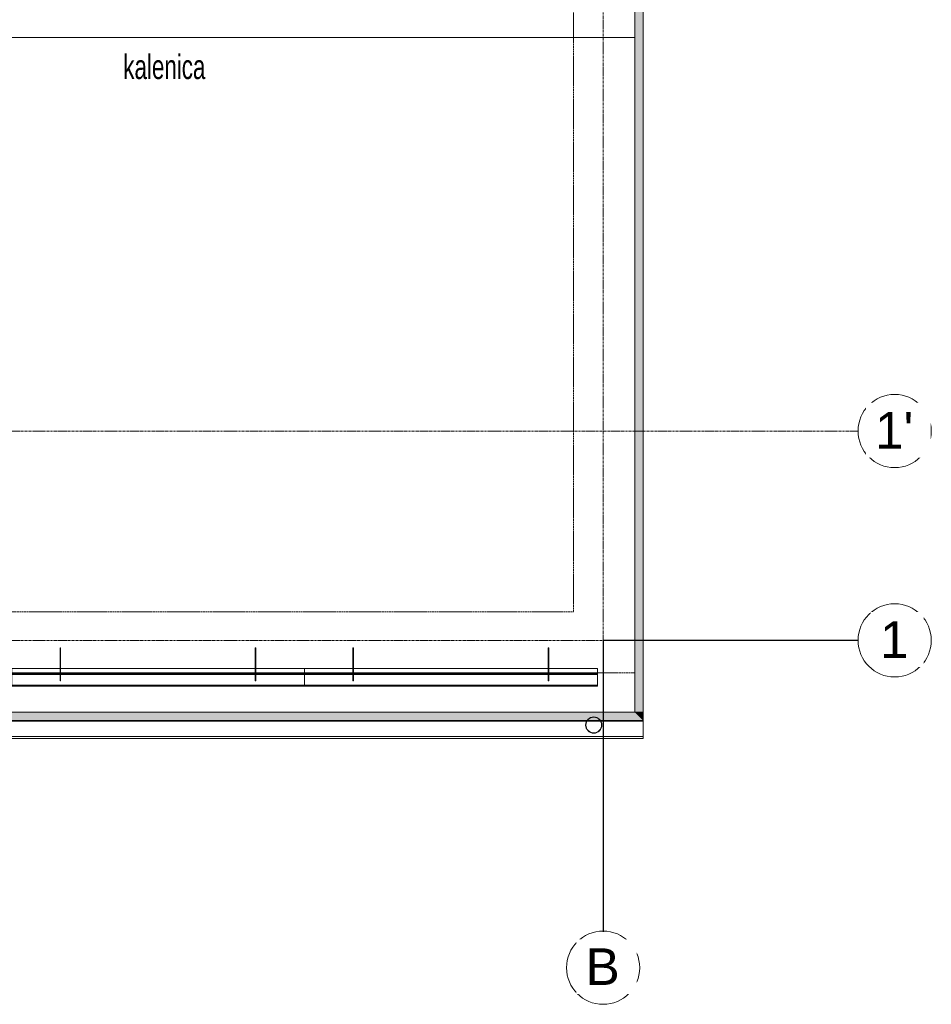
# Model space of a CAD drawing. Header units: millimetres. Extents: x -37728 to 44100, y 631619 to 691915.
# Tile 187 of 256: x -363 to 5240, y 668037 to 674089. Entities that reach past the tile are written whole.
import ezdxf

# ---------------------------------------------------------------- set-up
doc = ezdxf.new("R2010")
doc.units = ezdxf.units.MM
doc.linetypes.add('Linia siatki', pattern=[2.2225, 1.27, -0.3175, 0.3175, -0.3175])
doc.linetypes.add('Ukryty', pattern=[0.714375, 0.47625, -0.238125])
doc.layers.add('_help', color=31, linetype='Continuous', plot=False)
doc.layers.add('_XREF', color=7, linetype='Continuous')
for name, color, linetype, lineweight in [('A-DETL-HDLN', 252, 'Ukryty', 5), ('A-DETL-MBND', 252, 'Continuous', 5), ('A-ROOF', 252, 'Continuous', 5), ('A-ROOF-OTLN', 252, 'Continuous', 5), ('A-ROOF-PATT', 252, 'Continuous', 5), ('G-ANNO-TEXT', 252, 'Continuous', 5), ('S-GRID', 252, 'Continuous', 5), ('S-GRID-IDEN', 252, 'Continuous', 5)]:
    doc.layers.add(name, color=color, linetype=linetype, lineweight=lineweight)
doc.styles.add('Arial Narrow_3', font='ARIALN.TTF', dxfattribs={"width": 0.8, "height": 0.2})
doc.styles.add('Arial_2', font='arial.ttf', dxfattribs={"height": 22.5})

# ---------------------------------------------------------------- blocks, each defined once
blk = doc.blocks.new('Construction_Roof-Accessories_Lindab_KOTEGL - Construction_Roof-Accessories_Lindab_KOTEGL-V41-Dach PB')
at = {"layer": 'A-DETL-MBND', "color": 252}
for p, q in [((64151.56, 65508.46), (64151.56, 65523.02)), ((64151.56, 65523.02), (64151.56, 65514.05)), ((64151.86, 65523.02), (64151.56, 65523.02)), ((64151.86, 65514.05), (64151.86, 65523.02)), ((64151.86, 65523.02), (64151.86, 65508.46)), ((64151.56, 65511.84), (64151.56, 65514.05)), ((64151.56, 65514.05), (64151.56, 65512)), ((64151.56, 65511.54), (64151.56, 65513.26)), ((64151.56, 65512), (64151.56, 65511.55)), ((64151.56, 65512), (64151.86, 65512)), ((64151.56, 65511.55), (64151.56, 65511.84)), ((64151.56, 65509.35), (64151.56, 65511.55)), ((64151.56, 65511.55), (64151.56, 65511.49)), ((64151.56, 65511.48), (64151.56, 65511.54)), ((64151.56, 65511.32), (64151.56, 65511.48)), ((64151.56, 65511.05), (64151.56, 65511.45)), ((64151.56, 65511.45), (64151.56, 65511.09)), ((64151.56, 65511.12), (64151.56, 65511.28)), ((64151.56, 65511.07), (64151.56, 65510.44)), ((64151.56, 65509.04), (64151.56, 65510.76)), ((64151.56, 65510.38), (64151.56, 65509.05)), ((64151.86, 65514.05), (64151.86, 65511.84)), ((64151.86, 65512), (64151.86, 65514.05)), ((64151.86, 65513.26), (64151.86, 65511.54)), ((64151.86, 65511.55), (64151.86, 65512)), ((64151.86, 65511.84), (64151.86, 65511.55)), ((64151.86, 65511.55), (64151.86, 65509.35)), ((64151.86, 65511.49), (64151.86, 65511.55)), ((64151.86, 65511.54), (64151.86, 65511.48)), ((64151.86, 65511.48), (64151.86, 65511.32)), ((64151.86, 65511.45), (64151.86, 65511.09)), ((64151.86, 65511.09), (64151.86, 65511.45)), ((64151.86, 65511.28), (64151.86, 65511.12)), ((64151.86, 65511.09), (64151.86, 65511.05)), ((64151.86, 65510.44), (64151.86, 65511.07)), ((64151.86, 65511.05), (64151.86, 65511.05)), ((64151.86, 65510.76), (64151.86, 65509.04)), ((64151.86, 65509.05), (64151.86, 65510.38)), ((64151.56, 65509.05), (64151.56, 65509.35)), ((64151.56, 65508.25), (64151.56, 65509.05)), ((64151.56, 65509.05), (64151.56, 65508.98)), ((64151.56, 65508.98), (64151.56, 65509.04)), ((64151.56, 65508.82), (64151.56, 65508.98)), ((64151.56, 65508.59), (64151.56, 65508.95)), ((64151.56, 65508.95), (64151.56, 65508.59)), ((64151.56, 65508.62), (64151.56, 65508.78)), ((64151.56, 65508.55), (64151.56, 65508.59)), ((64151.56, 65508.57), (64151.56, 65506.09)), ((64151.56, 65508.55), (64151.56, 65508.55)), ((64151.56, 65508.46), (64151.56, 65507.65)), ((64151.56, 65507.99), (64151.56, 65508.32)), ((64151.56, 65506.05), (64151.56, 65508.25)), ((64151.56, 65507.65), (64151.56, 65507.98)), ((64151.56, 65503.07), (64151.56, 65507.65)), ((64151.56, 65506.84), (64151.56, 65507.6)), ((64151.56, 65506.09), (64151.56, 65504.18)), ((64151.56, 65504.15), (64151.56, 65502.89)), ((64151.86, 65509.35), (64151.86, 65509.05)), ((64151.86, 65509.05), (64151.86, 65508.25)), ((64151.86, 65508.98), (64151.86, 65509.05)), ((64151.86, 65509.04), (64151.86, 65508.98)), ((64151.86, 65508.98), (64151.86, 65508.82)), ((64151.86, 65508.95), (64151.86, 65508.59)), ((64151.86, 65508.59), (64151.86, 65508.95)), ((64151.86, 65508.78), (64151.86, 65508.62)), ((64151.86, 65508.59), (64151.86, 65508.55)), ((64151.86, 65506.09), (64151.86, 65508.57)), ((64151.86, 65508.55), (64151.86, 65508.55)), ((64151.86, 65507.65), (64151.86, 65508.46)), ((64151.86, 65508.32), (64151.86, 65507.99)), ((64151.86, 65508.25), (64151.86, 65506.05)), ((64151.86, 65507.98), (64151.86, 65507.65)), ((64151.86, 65507.65), (64151.86, 65503.07)), ((64151.86, 65507.6), (64151.86, 65506.84)), ((64151.86, 65504.18), (64151.86, 65506.09)), ((64151.86, 65502.89), (64151.86, 65504.15)), ((64151.56, 65503.07), (64151.56, 65502.82)), ((64151.56, 65502.89), (64151.56, 65502.84)), ((64151.56, 65502.84), (64151.56, 65502.82)), ((64151.56, 65502.82), (64151.86, 65502.82)), ((64151.86, 65502.82), (64151.86, 65503.07)), ((64151.86, 65502.84), (64151.86, 65502.89)), ((64151.86, 65502.82), (64151.86, 65502.84))]:
    blk.add_line(p, q, dxfattribs=at)
blk = doc.blocks.new('Construction_Roof-Accessories_Lindab_KOTEGL - Construction_Roof-Accessories_Lindab_KOTEGL-V42-Dach PB')
at = {"layer": 'A-DETL-MBND', "color": 252}
for p, q in [((64271.56, 65508.46), (64271.56, 65523.02)), ((64271.56, 65523.02), (64271.56, 65514.05)), ((64271.86, 65523.02), (64271.56, 65523.02)), ((64271.86, 65514.05), (64271.86, 65523.02)), ((64271.86, 65523.02), (64271.86, 65508.46)), ((64271.56, 65511.84), (64271.56, 65514.05)), ((64271.56, 65514.05), (64271.56, 65512)), ((64271.56, 65511.54), (64271.56, 65513.26)), ((64271.56, 65512), (64271.56, 65511.55)), ((64271.56, 65512), (64271.86, 65512)), ((64271.56, 65511.55), (64271.56, 65511.84)), ((64271.56, 65509.35), (64271.56, 65511.55)), ((64271.56, 65511.55), (64271.56, 65511.49)), ((64271.56, 65511.48), (64271.56, 65511.54)), ((64271.56, 65511.32), (64271.56, 65511.48)), ((64271.56, 65511.23), (64271.56, 65511.45)), ((64271.56, 65511.45), (64271.56, 65511.09)), ((64271.56, 65511.12), (64271.56, 65511.28)), ((64271.56, 65511.05), (64271.56, 65511.23)), ((64271.56, 65511.07), (64271.56, 65510.44)), ((64271.56, 65509.04), (64271.56, 65510.76)), ((64271.56, 65510.39), (64271.56, 65509.05)), ((64271.86, 65514.05), (64271.86, 65511.84)), ((64271.86, 65512), (64271.86, 65514.05)), ((64271.86, 65513.26), (64271.86, 65511.54)), ((64271.86, 65511.55), (64271.86, 65512)), ((64271.86, 65511.84), (64271.86, 65511.55)), ((64271.86, 65511.55), (64271.86, 65509.35)), ((64271.86, 65511.49), (64271.86, 65511.55)), ((64271.86, 65511.54), (64271.86, 65511.48)), ((64271.86, 65511.48), (64271.86, 65511.32)), ((64271.86, 65511.45), (64271.86, 65511.09)), ((64271.86, 65511.09), (64271.86, 65511.45)), ((64271.86, 65511.28), (64271.86, 65511.12)), ((64271.86, 65511.09), (64271.86, 65511.05)), ((64271.86, 65510.44), (64271.86, 65511.07)), ((64271.86, 65511.05), (64271.86, 65511.05)), ((64271.86, 65510.76), (64271.86, 65509.04)), ((64271.86, 65509.05), (64271.86, 65510.39)), ((64271.56, 65509.05), (64271.56, 65509.35)), ((64271.56, 65508.25), (64271.56, 65509.05)), ((64271.56, 65509.05), (64271.56, 65508.98)), ((64271.56, 65508.98), (64271.56, 65509.04)), ((64271.56, 65508.82), (64271.56, 65508.98)), ((64271.56, 65508.59), (64271.56, 65508.95)), ((64271.56, 65508.95), (64271.56, 65508.59)), ((64271.56, 65508.62), (64271.56, 65508.78)), ((64271.56, 65508.55), (64271.56, 65508.59)), ((64271.56, 65508.57), (64271.56, 65506.09)), ((64271.56, 65508.55), (64271.56, 65508.55)), ((64271.56, 65508.46), (64271.56, 65507.65)), ((64271.56, 65507.99), (64271.56, 65508.32)), ((64271.56, 65506.05), (64271.56, 65508.25)), ((64271.56, 65507.65), (64271.56, 65507.98)), ((64271.56, 65503.07), (64271.56, 65507.65)), ((64271.56, 65506.84), (64271.56, 65507.6)), ((64271.56, 65506.09), (64271.56, 65504.19)), ((64271.56, 65504.15), (64271.56, 65502.89)), ((64271.86, 65509.35), (64271.86, 65509.05)), ((64271.86, 65509.05), (64271.86, 65508.25)), ((64271.86, 65508.98), (64271.86, 65509.05)), ((64271.86, 65509.04), (64271.86, 65508.98)), ((64271.86, 65508.98), (64271.86, 65508.82)), ((64271.86, 65508.95), (64271.86, 65508.73)), ((64271.86, 65508.59), (64271.86, 65508.95)), ((64271.86, 65508.78), (64271.86, 65508.62)), ((64271.86, 65508.73), (64271.86, 65508.59)), ((64271.86, 65508.59), (64271.86, 65508.55)), ((64271.86, 65506.09), (64271.86, 65508.57)), ((64271.86, 65508.55), (64271.86, 65508.55)), ((64271.86, 65507.65), (64271.86, 65508.46)), ((64271.86, 65508.32), (64271.86, 65507.99)), ((64271.86, 65508.25), (64271.86, 65506.05)), ((64271.86, 65507.98), (64271.86, 65507.65)), ((64271.86, 65507.65), (64271.86, 65503.07)), ((64271.86, 65507.6), (64271.86, 65506.84)), ((64271.86, 65504.19), (64271.86, 65506.09)), ((64271.86, 65502.89), (64271.86, 65504.15)), ((64271.56, 65503.07), (64271.56, 65502.82)), ((64271.56, 65502.89), (64271.56, 65502.84)), ((64271.56, 65502.84), (64271.56, 65502.82)), ((64271.56, 65502.82), (64271.86, 65502.82)), ((64271.86, 65502.82), (64271.86, 65503.07)), ((64271.86, 65502.84), (64271.86, 65502.89)), ((64271.86, 65502.82), (64271.86, 65502.84))]:
    blk.add_line(p, q, dxfattribs=at)
blk = doc.blocks.new('Construction_Roof-Accessories_Lindab_SNO_KOTEGL - Construction_Roof-Accessories_Lindab_SNO-V43-Dach PB')
at = {"layer": 'A-DETL-MBND', "color": 252}
for p, q in [((64151.56, 65510.41), (64121.86, 65510.41)), ((64121.86, 65510.41), (64121.86, 65510.35)), ((64121.86, 65510.41), (64121.86, 65510.38)), ((64121.86, 65504.19), (64121.86, 65510.38)), ((64121.86, 65510.35), (64121.86, 65510.31)), ((64121.86, 65510.25), (64121.86, 65510.3)), ((64121.86, 65510.28), (64121.86, 65510.3)), ((64121.86, 65510.28), (64121.86, 65504.19)), ((64121.86, 65510.25), (64121.86, 65506.85)), ((64121.86, 65506.78), (64121.86, 65510.25)), ((64151.86, 65510.41), (64151.58, 65510.41)), ((64271.56, 65510.41), (64151.86, 65510.41)), ((64271.86, 65510.41), (64271.58, 65510.41)), ((64301.86, 65510.41), (64271.86, 65510.41)), ((64301.86, 65510.39), (64301.86, 65510.41)), ((64301.86, 65510.38), (64301.86, 65510.41)), ((64301.86, 65510.31), (64301.86, 65510.39)), ((64301.86, 65510.38), (64301.86, 65504.19)), ((64301.86, 65510.3), (64301.86, 65510.28)), ((64301.86, 65510.3), (64301.86, 65510.29)), ((64301.86, 65510.29), (64301.86, 65510.25)), ((64301.86, 65504.19), (64301.86, 65510.28)), ((64301.86, 65510.25), (64301.86, 65506.78)), ((64301.86, 65506.85), (64301.86, 65510.25)), ((64121.86, 65506.93), (64121.86, 65507.58)), ((64121.86, 65507.58), (64121.86, 65507.54)), ((64121.86, 65507.58), (64151.56, 65507.58)), ((64121.86, 65507.54), (64121.86, 65506.93)), ((64121.86, 65507.54), (64151.56, 65507.54)), ((64121.86, 65506.86), (64121.86, 65506.93)), ((64121.86, 65506.8), (64121.86, 65506.86)), ((64121.86, 65506.79), (64121.86, 65506.85)), ((64121.86, 65506.85), (64151.56, 65506.85)), ((64121.86, 65506.73), (64121.86, 65506.8)), ((64121.86, 65506.75), (64121.86, 65506.79)), ((64121.86, 65506.78), (64121.86, 65506.6)), ((64121.86, 65506.78), (64151.56, 65506.78)), ((64121.86, 65506.73), (64121.86, 65506.75)), ((64121.86, 65506.72), (64121.86, 65506.73)), ((64121.86, 65506.72), (64121.86, 65506.73)), ((64121.86, 65506.66), (64121.86, 65506.62)), ((64121.86, 65506.62), (64121.86, 65506.6)), ((64121.86, 65506.6), (64151.56, 65506.6)), ((64121.86, 65504.19), (64121.86, 65503.86)), ((64121.86, 65503.93), (64121.86, 65504.08)), ((64121.86, 65503.92), (64121.86, 65500.14)), ((64121.86, 65500.09), (64121.86, 65503.86)), ((64151.56, 65507.58), (64151.86, 65507.58)), ((64151.56, 65506.85), (64151.86, 65506.85)), ((64151.56, 65506.6), (64151.86, 65506.6)), ((64151.58, 65506.78), (64151.86, 65506.78)), ((64151.59, 65507.54), (64151.86, 65507.54)), ((64151.86, 65507.58), (64271.56, 65507.58)), ((64151.86, 65507.54), (64271.56, 65507.54)), ((64151.86, 65506.85), (64271.56, 65506.85)), ((64151.86, 65506.78), (64271.56, 65506.78)), ((64151.86, 65506.6), (64271.56, 65506.6)), ((64271.56, 65507.58), (64271.86, 65507.58)), ((64271.56, 65506.85), (64271.86, 65506.85)), ((64271.56, 65506.6), (64271.86, 65506.6)), ((64271.58, 65506.78), (64271.86, 65506.78)), ((64271.59, 65507.54), (64271.86, 65507.54)), ((64271.86, 65507.58), (64301.86, 65507.58)), ((64271.86, 65507.54), (64301.86, 65507.54)), ((64271.86, 65506.85), (64301.86, 65506.85)), ((64271.86, 65506.78), (64301.86, 65506.78)), ((64271.86, 65506.6), (64301.86, 65506.6)), ((64301.86, 65507.54), (64301.86, 65507.58)), ((64301.86, 65507.58), (64301.86, 65506.93)), ((64301.86, 65506.93), (64301.86, 65507.54)), ((64301.86, 65506.93), (64301.86, 65506.86)), ((64301.86, 65506.86), (64301.86, 65506.8)), ((64301.86, 65506.85), (64301.86, 65506.79)), ((64301.86, 65506.8), (64301.86, 65506.76)), ((64301.86, 65506.79), (64301.86, 65506.75)), ((64301.86, 65506.7), (64301.86, 65506.78)), ((64301.86, 65506.76), (64301.86, 65506.73)), ((64301.86, 65506.75), (64301.86, 65506.73)), ((64301.86, 65506.73), (64301.86, 65506.72)), ((64301.86, 65506.73), (64301.86, 65506.72)), ((64301.86, 65506.6), (64301.86, 65506.7)), ((64301.86, 65506.62), (64301.86, 65506.66)), ((64301.86, 65506.6), (64301.86, 65506.62)), ((64301.86, 65503.86), (64301.86, 65504.19)), ((64301.86, 65504.08), (64301.86, 65504.04)), ((64301.86, 65504.04), (64301.86, 65503.98)), ((64301.86, 65503.98), (64301.86, 65503.93)), ((64301.86, 65500.14), (64301.86, 65503.92)), ((64301.86, 65503.86), (64301.86, 65500.09)), ((64121.86, 65500.14), (64301.86, 65500.14)), ((64121.86, 65499.87), (64121.86, 65500.09)), ((64121.86, 65500.09), (64301.86, 65500.09)), ((64121.86, 65500.02), (64121.86, 65499.94)), ((64121.86, 65499.94), (64121.86, 65499.87)), ((64121.86, 65499.7), (64121.86, 65499.81)), ((64121.86, 65499.81), (64121.86, 65499.7)), ((64121.86, 65499.81), (64301.86, 65499.81)), ((64121.86, 65499.67), (64121.86, 65499.8)), ((64121.86, 65499.55), (64121.86, 65499.7)), ((64121.86, 65499.7), (64301.86, 65499.7)), ((64121.86, 65499.66), (64121.86, 65499.67)), ((64121.86, 65499.66), (64121.86, 65499.54)), ((64121.86, 65499.55), (64121.86, 65499.54)), ((64121.86, 65499.54), (64301.86, 65499.54)), ((64301.86, 65500.09), (64301.86, 65499.87)), ((64301.86, 65499.94), (64301.86, 65500.02)), ((64301.86, 65499.87), (64301.86, 65499.94)), ((64301.86, 65499.7), (64301.86, 65499.81)), ((64301.86, 65499.81), (64301.86, 65499.7)), ((64301.86, 65499.8), (64301.86, 65499.74)), ((64301.86, 65499.74), (64301.86, 65499.66)), ((64301.86, 65499.7), (64301.86, 65499.55)), ((64301.86, 65499.56), (64301.86, 65499.66)), ((64301.86, 65499.54), (64301.86, 65499.56)), ((64301.86, 65499.54), (64301.86, 65499.55))]:
    blk.add_line(p, q, dxfattribs=at)
blk = doc.blocks.new('Construction_Roof-Accessories_Lindab_KOTEGL - Construction_Roof-Accessories_Lindab_KOTEGL-V44-Dach PB')
at = {"layer": 'A-DETL-MBND', "color": 252}
for p, q in [((64331.56, 65508.46), (64331.56, 65523.02)), ((64331.56, 65523.02), (64331.56, 65514.05)), ((64331.86, 65523.02), (64331.56, 65523.02)), ((64331.86, 65514.05), (64331.86, 65523.02)), ((64331.86, 65523.02), (64331.86, 65508.46)), ((64331.56, 65511.84), (64331.56, 65514.05)), ((64331.56, 65514.05), (64331.56, 65512)), ((64331.56, 65511.54), (64331.56, 65513.26)), ((64331.56, 65512), (64331.56, 65511.55)), ((64331.56, 65512), (64331.86, 65512)), ((64331.56, 65511.55), (64331.56, 65511.84)), ((64331.56, 65509.35), (64331.56, 65511.55)), ((64331.56, 65511.55), (64331.56, 65511.49)), ((64331.56, 65511.48), (64331.56, 65511.54)), ((64331.56, 65511.32), (64331.56, 65511.48)), ((64331.56, 65511.23), (64331.56, 65511.45)), ((64331.56, 65511.45), (64331.56, 65511.09)), ((64331.56, 65511.12), (64331.56, 65511.28)), ((64331.56, 65511.05), (64331.56, 65511.23)), ((64331.56, 65511.07), (64331.56, 65510.44)), ((64331.56, 65511.05), (64331.56, 65511.05)), ((64331.56, 65509.04), (64331.56, 65510.76)), ((64331.56, 65510.38), (64331.56, 65509.05)), ((64331.86, 65514.05), (64331.86, 65511.84)), ((64331.86, 65512), (64331.86, 65514.05)), ((64331.86, 65513.26), (64331.86, 65511.54)), ((64331.86, 65511.55), (64331.86, 65512)), ((64331.86, 65511.84), (64331.86, 65511.55)), ((64331.86, 65511.55), (64331.86, 65509.35)), ((64331.86, 65511.49), (64331.86, 65511.55)), ((64331.86, 65511.54), (64331.86, 65511.48)), ((64331.86, 65511.48), (64331.86, 65511.32)), ((64331.86, 65511.45), (64331.86, 65511.23)), ((64331.86, 65511.09), (64331.86, 65511.45)), ((64331.86, 65511.28), (64331.86, 65511.12)), ((64331.86, 65511.23), (64331.86, 65511.09)), ((64331.86, 65511.09), (64331.86, 65511.05)), ((64331.86, 65510.44), (64331.86, 65511.07)), ((64331.86, 65511.05), (64331.86, 65511.05)), ((64331.86, 65510.76), (64331.86, 65509.04)), ((64331.86, 65509.05), (64331.86, 65510.38)), ((64331.56, 65509.05), (64331.56, 65509.35)), ((64331.56, 65508.25), (64331.56, 65509.05)), ((64331.56, 65509.05), (64331.56, 65508.98)), ((64331.56, 65508.98), (64331.56, 65509.04)), ((64331.56, 65508.82), (64331.56, 65508.98)), ((64331.56, 65508.73), (64331.56, 65508.95)), ((64331.56, 65508.95), (64331.56, 65508.59)), ((64331.56, 65508.62), (64331.56, 65508.78)), ((64331.56, 65508.59), (64331.56, 65508.73)), ((64331.56, 65508.55), (64331.56, 65508.59)), ((64331.56, 65508.57), (64331.56, 65506.09)), ((64331.56, 65508.55), (64331.56, 65508.55)), ((64331.56, 65508.46), (64331.56, 65507.65)), ((64331.56, 65507.99), (64331.56, 65508.32)), ((64331.56, 65506.05), (64331.56, 65508.25)), ((64331.56, 65507.65), (64331.56, 65507.98)), ((64331.56, 65503.07), (64331.56, 65507.65)), ((64331.56, 65506.84), (64331.56, 65507.6)), ((64331.56, 65506.09), (64331.56, 65504.18)), ((64331.56, 65504.15), (64331.56, 65502.89)), ((64331.86, 65509.35), (64331.86, 65509.05)), ((64331.86, 65509.05), (64331.86, 65508.25)), ((64331.86, 65508.98), (64331.86, 65509.05)), ((64331.86, 65509.04), (64331.86, 65508.98)), ((64331.86, 65508.98), (64331.86, 65508.82)), ((64331.86, 65508.95), (64331.86, 65508.59)), ((64331.86, 65508.59), (64331.86, 65508.95)), ((64331.86, 65508.78), (64331.86, 65508.62)), ((64331.86, 65508.59), (64331.86, 65508.55)), ((64331.86, 65506.09), (64331.86, 65508.57)), ((64331.86, 65508.55), (64331.86, 65508.55)), ((64331.86, 65507.65), (64331.86, 65508.46)), ((64331.86, 65508.32), (64331.86, 65507.99)), ((64331.86, 65508.25), (64331.86, 65506.05)), ((64331.86, 65507.98), (64331.86, 65507.65)), ((64331.86, 65507.65), (64331.86, 65503.07)), ((64331.86, 65507.6), (64331.86, 65506.84)), ((64331.86, 65504.18), (64331.86, 65506.09)), ((64331.86, 65502.89), (64331.86, 65504.15)), ((64331.56, 65503.07), (64331.56, 65502.82)), ((64331.56, 65502.89), (64331.56, 65502.84)), ((64331.56, 65502.84), (64331.56, 65502.82)), ((64331.56, 65502.82), (64331.86, 65502.82)), ((64331.86, 65502.82), (64331.86, 65503.07)), ((64331.86, 65502.84), (64331.86, 65502.89)), ((64331.86, 65502.82), (64331.86, 65502.84))]:
    blk.add_line(p, q, dxfattribs=at)
blk = doc.blocks.new('Construction_Roof-Accessories_Lindab_KOTEGL - Construction_Roof-Accessories_Lindab_KOTEGL-V45-Dach PB')
at = {"layer": 'A-DETL-MBND', "color": 252}
for p, q in [((64451.56, 65508.46), (64451.56, 65523.02)), ((64451.56, 65523.02), (64451.56, 65514.05)), ((64451.86, 65523.02), (64451.56, 65523.02)), ((64451.86, 65514.05), (64451.86, 65523.02)), ((64451.86, 65523.02), (64451.86, 65508.46)), ((64451.56, 65511.84), (64451.56, 65514.05)), ((64451.56, 65514.05), (64451.56, 65512)), ((64451.56, 65511.54), (64451.56, 65513.26)), ((64451.56, 65512), (64451.56, 65511.55)), ((64451.56, 65512), (64451.86, 65512)), ((64451.56, 65511.55), (64451.56, 65511.84)), ((64451.56, 65509.35), (64451.56, 65511.55)), ((64451.56, 65511.55), (64451.56, 65511.49)), ((64451.56, 65511.48), (64451.56, 65511.54)), ((64451.56, 65511.32), (64451.56, 65511.48)), ((64451.56, 65511.05), (64451.56, 65511.45)), ((64451.56, 65511.45), (64451.56, 65511.09)), ((64451.56, 65511.12), (64451.56, 65511.28)), ((64451.56, 65511.07), (64451.56, 65510.44)), ((64451.56, 65509.04), (64451.56, 65510.76)), ((64451.56, 65510.39), (64451.56, 65509.05)), ((64451.86, 65514.05), (64451.86, 65511.84)), ((64451.86, 65512), (64451.86, 65514.05)), ((64451.86, 65513.26), (64451.86, 65511.54)), ((64451.86, 65511.55), (64451.86, 65512)), ((64451.86, 65511.84), (64451.86, 65511.55)), ((64451.86, 65511.55), (64451.86, 65509.35)), ((64451.86, 65511.49), (64451.86, 65511.55)), ((64451.86, 65511.54), (64451.86, 65511.48)), ((64451.86, 65511.48), (64451.86, 65511.32)), ((64451.86, 65511.45), (64451.86, 65511.09)), ((64451.86, 65511.09), (64451.86, 65511.45)), ((64451.86, 65511.28), (64451.86, 65511.12)), ((64451.86, 65511.09), (64451.86, 65511.05)), ((64451.86, 65510.44), (64451.86, 65511.07)), ((64451.86, 65511.05), (64451.86, 65511.05)), ((64451.86, 65510.76), (64451.86, 65509.04)), ((64451.86, 65509.05), (64451.86, 65510.39)), ((64451.56, 65509.05), (64451.56, 65509.35)), ((64451.56, 65508.25), (64451.56, 65509.05)), ((64451.56, 65509.05), (64451.56, 65508.98)), ((64451.56, 65508.98), (64451.56, 65509.04)), ((64451.56, 65508.82), (64451.56, 65508.98)), ((64451.56, 65508.59), (64451.56, 65508.95)), ((64451.56, 65508.95), (64451.56, 65508.59)), ((64451.56, 65508.62), (64451.56, 65508.78)), ((64451.56, 65508.55), (64451.56, 65508.59)), ((64451.56, 65508.57), (64451.56, 65506.09)), ((64451.56, 65508.55), (64451.56, 65508.55)), ((64451.56, 65508.46), (64451.56, 65507.65)), ((64451.56, 65507.99), (64451.56, 65508.32)), ((64451.56, 65506.05), (64451.56, 65508.25)), ((64451.56, 65507.65), (64451.56, 65507.98)), ((64451.56, 65503.07), (64451.56, 65507.65)), ((64451.56, 65506.84), (64451.56, 65507.6)), ((64451.56, 65506.09), (64451.56, 65504.19)), ((64451.56, 65504.15), (64451.56, 65502.89)), ((64451.86, 65509.35), (64451.86, 65509.05)), ((64451.86, 65509.05), (64451.86, 65508.25)), ((64451.86, 65508.98), (64451.86, 65509.05)), ((64451.86, 65509.04), (64451.86, 65508.98)), ((64451.86, 65508.98), (64451.86, 65508.82)), ((64451.86, 65508.95), (64451.86, 65508.73)), ((64451.86, 65508.59), (64451.86, 65508.95)), ((64451.86, 65508.78), (64451.86, 65508.62)), ((64451.86, 65508.73), (64451.86, 65508.59)), ((64451.86, 65508.59), (64451.86, 65508.55)), ((64451.86, 65506.09), (64451.86, 65508.57)), ((64451.86, 65508.55), (64451.86, 65508.55)), ((64451.86, 65507.65), (64451.86, 65508.46)), ((64451.86, 65508.32), (64451.86, 65507.99)), ((64451.86, 65508.25), (64451.86, 65506.05)), ((64451.86, 65507.98), (64451.86, 65507.65)), ((64451.86, 65507.65), (64451.86, 65503.07)), ((64451.86, 65507.6), (64451.86, 65506.84)), ((64451.86, 65504.19), (64451.86, 65506.09)), ((64451.86, 65502.89), (64451.86, 65504.15)), ((64451.56, 65503.07), (64451.56, 65502.82)), ((64451.56, 65502.89), (64451.56, 65502.84)), ((64451.56, 65502.84), (64451.56, 65502.82)), ((64451.56, 65502.82), (64451.86, 65502.82)), ((64451.86, 65502.82), (64451.86, 65503.07)), ((64451.86, 65502.84), (64451.86, 65502.89)), ((64451.86, 65502.82), (64451.86, 65502.84))]:
    blk.add_line(p, q, dxfattribs=at)
blk = doc.blocks.new('Construction_Roof-Accessories_Lindab_SNO_KOTEGL - Construction_Roof-Accessories_Lindab_SNO-V46-Dach PB')
at = {"layer": 'A-DETL-MBND', "color": 252}
for p, q in [((64331.56, 65510.41), (64301.86, 65510.41)), ((64301.86, 65510.41), (64301.86, 65510.41)), ((64301.86, 65510.41), (64301.86, 65510.39)), ((64301.86, 65510.41), (64301.86, 65510.38)), ((64301.86, 65510.39), (64301.86, 65510.35)), ((64301.86, 65504.19), (64301.86, 65510.38)), ((64301.86, 65510.35), (64301.86, 65510.31)), ((64301.86, 65510.25), (64301.86, 65510.3)), ((64301.86, 65510.28), (64301.86, 65510.3)), ((64301.86, 65510.28), (64301.86, 65504.19)), ((64301.86, 65510.25), (64301.86, 65506.85)), ((64301.86, 65506.78), (64301.86, 65510.25)), ((64331.86, 65510.41), (64331.58, 65510.41)), ((64451.56, 65510.41), (64331.86, 65510.41)), ((64451.86, 65510.41), (64451.58, 65510.41)), ((64481.86, 65510.41), (64451.86, 65510.41)), ((64481.86, 65510.31), (64481.86, 65510.41)), ((64481.86, 65510.38), (64481.86, 65510.41)), ((64481.86, 65510.38), (64481.86, 65504.19)), ((64481.86, 65510.3), (64481.86, 65510.28)), ((64481.86, 65510.3), (64481.86, 65510.25)), ((64481.86, 65504.19), (64481.86, 65510.28)), ((64481.86, 65510.25), (64481.86, 65506.78)), ((64481.86, 65506.85), (64481.86, 65510.25)), ((64301.86, 65506.93), (64301.86, 65507.58)), ((64301.86, 65507.58), (64301.86, 65507.54)), ((64301.86, 65507.58), (64331.56, 65507.58)), ((64301.86, 65507.54), (64301.86, 65506.93)), ((64301.86, 65507.54), (64331.56, 65507.54)), ((64301.86, 65506.72), (64301.86, 65506.93)), ((64301.86, 65506.79), (64301.86, 65506.85)), ((64301.86, 65506.85), (64331.56, 65506.85)), ((64301.86, 65506.73), (64301.86, 65506.79)), ((64301.86, 65506.78), (64301.86, 65506.64)), ((64301.86, 65506.78), (64331.56, 65506.78)), ((64301.86, 65506.72), (64301.86, 65506.73)), ((64301.86, 65506.66), (64301.86, 65506.6)), ((64301.86, 65506.64), (64301.86, 65506.61)), ((64301.86, 65506.61), (64301.86, 65506.6)), ((64301.86, 65506.6), (64331.56, 65506.6)), ((64301.86, 65504.19), (64301.86, 65503.86)), ((64301.86, 65504.06), (64301.86, 65504.08)), ((64301.86, 65503.98), (64301.86, 65504.06)), ((64301.86, 65503.95), (64301.86, 65503.98)), ((64301.86, 65503.93), (64301.86, 65503.95)), ((64301.86, 65503.92), (64301.86, 65500.14)), ((64301.86, 65500.09), (64301.86, 65503.86)), ((64331.56, 65507.58), (64331.86, 65507.58)), ((64331.56, 65506.85), (64331.86, 65506.85)), ((64331.56, 65506.6), (64331.86, 65506.6)), ((64331.58, 65506.78), (64331.86, 65506.78)), ((64331.59, 65507.54), (64331.86, 65507.54)), ((64331.86, 65507.58), (64451.56, 65507.58)), ((64331.86, 65507.54), (64451.56, 65507.54)), ((64331.86, 65506.85), (64451.56, 65506.85)), ((64331.86, 65506.78), (64451.56, 65506.78)), ((64331.86, 65506.6), (64451.56, 65506.6)), ((64451.56, 65507.58), (64451.86, 65507.58)), ((64451.56, 65506.85), (64451.86, 65506.85)), ((64451.56, 65506.6), (64451.86, 65506.6)), ((64451.58, 65506.78), (64451.86, 65506.78)), ((64451.59, 65507.54), (64451.86, 65507.54)), ((64451.86, 65507.58), (64481.86, 65507.58)), ((64451.86, 65507.54), (64481.86, 65507.54)), ((64451.86, 65506.85), (64481.86, 65506.85)), ((64451.86, 65506.78), (64481.86, 65506.78)), ((64451.86, 65506.6), (64481.86, 65506.6)), ((64481.86, 65507.54), (64481.86, 65507.58)), ((64481.86, 65507.58), (64481.86, 65506.93)), ((64481.86, 65506.93), (64481.86, 65507.54)), ((64481.86, 65506.93), (64481.86, 65506.86)), ((64481.86, 65506.86), (64481.86, 65506.76)), ((64481.86, 65506.85), (64481.86, 65506.79)), ((64481.86, 65506.79), (64481.86, 65506.75)), ((64481.86, 65506.6), (64481.86, 65506.78)), ((64481.86, 65506.76), (64481.86, 65506.72)), ((64481.86, 65506.75), (64481.86, 65506.73)), ((64481.86, 65506.73), (64481.86, 65506.72)), ((64481.86, 65506.62), (64481.86, 65506.66)), ((64481.86, 65506.6), (64481.86, 65506.62)), ((64481.86, 65503.86), (64481.86, 65504.19)), ((64481.86, 65504.08), (64481.86, 65503.93)), ((64481.86, 65500.14), (64481.86, 65503.92)), ((64481.86, 65503.86), (64481.86, 65500.09)), ((64301.86, 65500.14), (64481.86, 65500.14)), ((64301.86, 65499.87), (64301.86, 65500.09)), ((64301.86, 65500.09), (64481.86, 65500.09)), ((64301.86, 65500.02), (64301.86, 65499.94)), ((64301.86, 65499.94), (64301.86, 65499.87)), ((64301.86, 65499.7), (64301.86, 65499.81)), ((64301.86, 65499.81), (64301.86, 65499.7)), ((64301.86, 65499.81), (64481.86, 65499.81)), ((64301.86, 65499.74), (64301.86, 65499.8)), ((64301.86, 65499.7), (64301.86, 65499.74)), ((64301.86, 65499.55), (64301.86, 65499.7)), ((64301.86, 65499.67), (64301.86, 65499.7)), ((64301.86, 65499.7), (64481.86, 65499.7)), ((64301.86, 65499.66), (64301.86, 65499.67)), ((64301.86, 65499.66), (64301.86, 65499.54)), ((64301.86, 65499.55), (64301.86, 65499.54)), ((64301.86, 65499.54), (64481.86, 65499.54)), ((64481.86, 65500.09), (64481.86, 65499.87)), ((64481.86, 65499.94), (64481.86, 65500.02)), ((64481.86, 65499.87), (64481.86, 65499.94)), ((64481.86, 65499.7), (64481.86, 65499.81)), ((64481.86, 65499.81), (64481.86, 65499.7)), ((64481.86, 65499.8), (64481.86, 65499.66)), ((64481.86, 65499.7), (64481.86, 65499.55)), ((64481.86, 65499.54), (64481.86, 65499.66)), ((64481.86, 65499.54), (64481.86, 65499.55))]:
    blk.add_line(p, q, dxfattribs=at)
blk = doc.blocks.new('ARu Rura spustowa okrągła ___FK_04_0 - Na ziemię _φ10_-9218120-Dach PB')
at = {"layer": 'A-DETL-MBND', "color": 252}
for radius, start, end in [(5, 90, 270), (4.8, 90, 270), (5, 270, 90), (4.8, 270, 90)]:
    blk.add_arc((12.5, 50.91), radius, start, end, dxfattribs=at)
blk = doc.blocks.new('Siatka - M_Symbol siatki - okrąg mniejszy-7853319-Dach PB')
at = {"layer": 'S-GRID-IDEN', "color": 252}
blk.add_circle((0, 0), 0.45, dxfattribs=at)
blk = doc.blocks.new('A$C4e31ac75')
at = {"layer": 'A-ROOF-PATT'}
for points in [[(24.55, 1455.05), (24.55, 1891.69), (19.55, 1891.69), (19.55, 1455.05), (20.04, 1455.05)], [(24.55, 1450.05), (24.55, 1455.05), (19.55, 1455.05), (20.04, 1454.56)]]:
    blk.add_hatch(color=256, dxfattribs=at).paths.add_polyline_path(points)
h = blk.add_hatch(color=256, dxfattribs=at)
h.paths.add_polyline_path([(24.55, 1450.05), (19.55, 1455.05), (-1104.48, 1455.05), (-1109.48, 1450.05), (-9.78, 1450.05), (-9.12, 1450.82), (-8.13, 1451.55), (-6.97, 1452.01), (-5.73, 1452.18), (-4.36, 1451.98), (-3.23, 1451.51), (-2.09, 1450.57), (-1.68, 1450.05), (20.04, 1450.05)])
h.paths.add_polyline_path([(-2.19, 1450.05), (-1.93, 1450.05), (-2.34, 1450.57), (-3.33, 1451.33), (-4.49, 1451.81), (-5.73, 1451.98), (-7.02, 1451.79), (-8.23, 1451.26), (-9.12, 1450.57), (-9.53, 1450.05), (-2.34, 1450.05)])
at = {"layer": 'A-DETL-HDLN'}
for p, q in [((19.57, 2303.25), (19.57, 1479.25)), ((-18.21, 2266.77), (-18.21, 1516.77)), ((-18.21, 1516.77), (-439.68, 1516.77)), ((19.57, 1479.25), (-476.68, 1479.25))]:
    blk.add_line(p, q, dxfattribs=at)
at = {"layer": 'A-DETL-MBND'}
for p, q in [((-9.95, 1449.81), (-1109.48, 1449.81)), ((-10.09, 1449.61), (-1109.48, 1449.61)), ((-1.6, 1449.61), (-9.86, 1449.61)), ((24.55, 1450.05), (-9.78, 1450.05)), ((-1.76, 1449.81), (-9.7, 1449.81)), ((24.55, 1449.81), (-1.51, 1449.81)), ((24.55, 1449.61), (-1.37, 1449.61)), ((24.55, 1450.05), (24.55, 1438.85)), ((24.55, 1440.24), (-1109.48, 1440.24)), ((-1109.48, 1438.85), (24.55, 1438.85))]:
    blk.add_line(p, q, dxfattribs=at)
at = {"layer": 'A-ROOF'}
for p, q in [((19.55, 2328.34), (19.55, 1455.05)), ((19.55, 1869.85), (-1104.48, 1869.85))]:
    blk.add_line(p, q, dxfattribs=at)
at = {"layer": 'A-ROOF-OTLN'}
for p, q in [((24.55, 2333.34), (24.55, 1450.05)), ((-1109.48, 1455.05), (24.55, 1455.05)), ((-9.78, 1450.05), (-1109.48, 1450.05))]:
    blk.add_line(p, q, dxfattribs=at)
at = {"layer": 'S-GRID', "linetype": 'Linia siatki'}
for p, q in [((0, 2434.18), (0, 1320.54)), ((-1161.95, 1627.91), (156.7, 1627.91)), ((-1161.95, 1499.24), (156.7, 1499.24))]:
    blk.add_line(p, q, dxfattribs=at)
at = {"layer": 'A-DETL-MBND'}
for name in ['Construction_Roof-Accessories_Lindab_KOTEGL - Construction_Roof-Accessories_Lindab_KOTEGL-V41-Dach PB', 'Construction_Roof-Accessories_Lindab_KOTEGL - Construction_Roof-Accessories_Lindab_KOTEGL-V42-Dach PB', 'Construction_Roof-Accessories_Lindab_KOTEGL - Construction_Roof-Accessories_Lindab_KOTEGL-V44-Dach PB', 'Construction_Roof-Accessories_Lindab_KOTEGL - Construction_Roof-Accessories_Lindab_KOTEGL-V45-Dach PB', 'Construction_Roof-Accessories_Lindab_SNO_KOTEGL - Construction_Roof-Accessories_Lindab_SNO-V43-Dach PB', 'Construction_Roof-Accessories_Lindab_SNO_KOTEGL - Construction_Roof-Accessories_Lindab_SNO-V46-Dach PB']:
    blk.add_blockref(name, (-64485.3, -64028.37), dxfattribs=at)
at = {"layer": 'A-DETL-MBND', "rotation": 180}
blk.add_blockref('ARu Rura spustowa okrągła ___FK_04_0 - Na ziemię _φ10_-9218120-Dach PB', (6.77, 1498.09), dxfattribs=at)
at = {"layer": 'S-GRID-IDEN', "xscale": 49.99999999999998, "yscale": 49.99999999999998, "zscale": 49.99999999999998}
for p, rotation in [((179.2, 1627.91), 269.9999999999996), ((179.2, 1499.24), 269.9999999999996), ((0, 1298.04), 180)]:
    blk.add_blockref('Siatka - M_Symbol siatki - okrąg mniejszy-7853319-Dach PB', p, dxfattribs=dict(at, rotation=rotation))
at = {"layer": 'G-ANNO-TEXT', "insert": (-294.85, 1859.29), "char_height": 15, "width": 61.5696, "attachment_point": 1, "style": 'Arial Narrow_3'}
blk.add_mtext('kalenica', dxfattribs=at)
at = {"layer": 'S-GRID-IDEN', "char_height": 22.5, "attachment_point": 1, "style": 'Arial_2', "bg_fill": 3, "box_fill_scale": 1.25, "bg_fill_color": 256, "bg_fill_true_color": 13158600, "bg_fill_transparency": 0}
for s, insert, width in [("1'", (167.17, 1639.68), 28.4599), ('\\fArial|b0|i0|c238|p34|;1', (170.15, 1511), 21.2447), ('\\fArial|b0|i0|c238|p34|;B', (-10.74, 1309.93), 25.654)]:
    blk.add_mtext(s, dxfattribs=dict(at, insert=insert, width=width))

msp = doc.modelspace()

# ---------------------------------------------------------------- block references
at = {"layer": '_XREF', "xscale": 10, "yscale": 10, "zscale": 10}
msp.add_blockref('A$C4e31ac75', (3222.8, 655281.1), dxfattribs=at)

# ---------------------------------------------------------------- next in the draw order: linework, layer by layer
at = {"layer": '_help'}
msp.add_lwpolyline([(4789.9, 670273.5), (3222.8, 670273.5), (3222.8, 668481.5)], dxfattribs=at)

doc.saveas('drawing.dxf')
